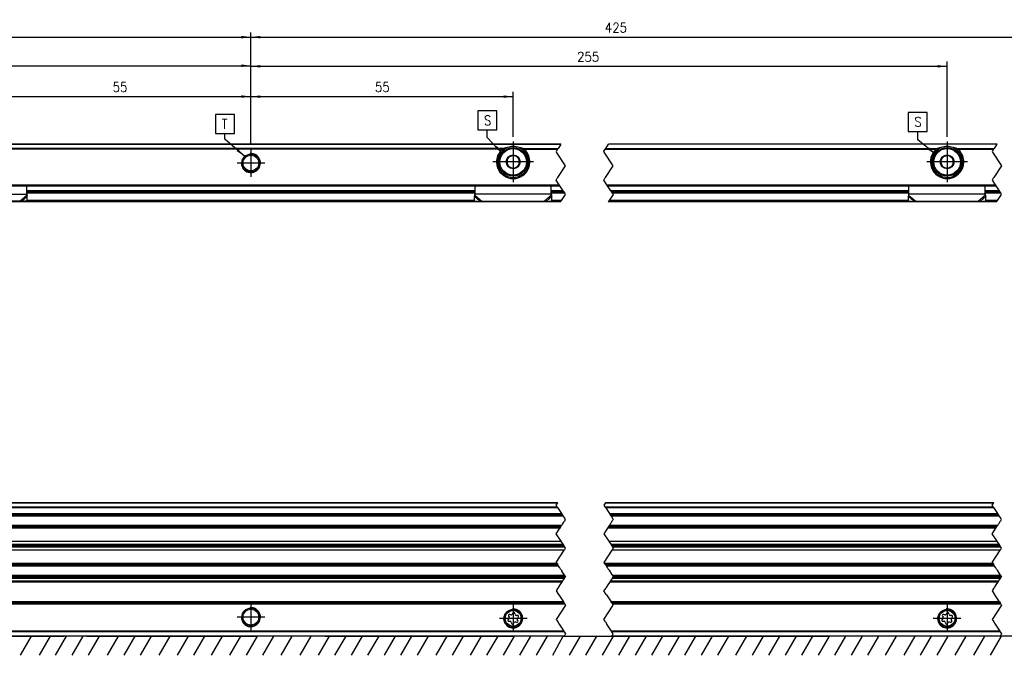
# Model space of a CAD drawing. Header units: millimetres. Extents: x -418 to 1575, y -634 to 914.
# Tile 12 of 49: x -32 to 175, y 151 to 284. Entities that reach past the tile are written whole.
import ezdxf

# ---------------------------------------------------------------- set-up
doc = ezdxf.new("R2010")
doc.units = ezdxf.units.MM
doc.linetypes.add('DOT_CENTER', pattern=[14, 12, -1, 0, -1])
doc.layers.add('1', color=7, linetype='Continuous')
doc.styles.add('CONVERTER_12', font='txt.shx', dxfattribs={"width": 0.9})
doc.dimstyles.new('ME10_DIM_40', dxfattribs={"dimtxt": 2, "dimasz": 2, "dimexe": 1, "dimexo": 1, "dimgap": 1, "dimtad": 1, "dimdsep": 46, "dimtxsty": 'CONVERTER_12', "dimsah": 1, "dimcen": 0.09, "dimclrd": 2, "dimclre": 2, "dimclrt": 2, "dimadec": 0, "dimazin": 0, "dimtfac": 1, "dimtdec": 4, "dimtix": 1, "dimtmove": 0, "dimatfit": 3, "dimfxl": 1, "dimtolj": 1, "dimtzin": 0, "dimarcsym": 0})
doc.dimstyles.new('ME10_DIM_43', dxfattribs={"dimtxt": 2, "dimasz": 2, "dimexe": 1, "dimexo": 1, "dimgap": 1, "dimtad": 1, "dimdsep": 46, "dimtxsty": 'CONVERTER_12', "dimsah": 1, "dimcen": 0.09, "dimclrd": 2, "dimclre": 2, "dimclrt": 2, "dimadec": 0, "dimazin": 0, "dimtfac": 1, "dimtdec": 4, "dimtix": 1, "dimtmove": 0, "dimatfit": 3, "dimfxl": 1, "dimtolj": 1, "dimtzin": 0, "dimarcsym": 0})
doc.dimstyles.new('ME10_DIM_44', dxfattribs={"dimtxt": 2, "dimasz": 2, "dimexe": 1, "dimexo": 1, "dimgap": 1, "dimtad": 1, "dimdsep": 46, "dimtxsty": 'CONVERTER_12', "dimsah": 1, "dimcen": 0.09, "dimclrd": 2, "dimclre": 2, "dimclrt": 2, "dimadec": 0, "dimazin": 0, "dimtfac": 1, "dimtdec": 4, "dimtix": 1, "dimtmove": 0, "dimatfit": 3, "dimfxl": 1, "dimtolj": 1, "dimtzin": 0, "dimarcsym": 0})
doc.dimstyles.new('ME10_DIM_45', dxfattribs={"dimtxt": 2, "dimasz": 2, "dimexe": 1, "dimexo": 1, "dimgap": 1, "dimtad": 1, "dimdsep": 46, "dimtxsty": 'CONVERTER_12', "dimsah": 1, "dimcen": 0.09, "dimclrd": 2, "dimclre": 2, "dimclrt": 2, "dimadec": 0, "dimazin": 0, "dimtfac": 1, "dimtdec": 4, "dimtix": 1, "dimtmove": 0, "dimatfit": 3, "dimfxl": 1, "dimtolj": 1, "dimtzin": 0, "dimarcsym": 0})
doc.dimstyles.new('ME10_DIM_47', dxfattribs={"dimtxt": 2, "dimasz": 2, "dimexe": 1, "dimexo": 1, "dimgap": 1, "dimtad": 1, "dimdsep": 46, "dimtxsty": 'CONVERTER_12', "dimsah": 1, "dimcen": 0.09, "dimclrd": 2, "dimclre": 2, "dimclrt": 2, "dimadec": 0, "dimazin": 0, "dimtfac": 1, "dimtdec": 4, "dimtix": 1, "dimtmove": 0, "dimatfit": 3, "dimfxl": 1, "dimtolj": 1, "dimtzin": 0, "dimarcsym": 0})
doc.dimstyles.new('ME10_DIM_48', dxfattribs={"dimtxt": 2, "dimasz": 2, "dimexe": 1, "dimexo": 1, "dimgap": 1, "dimtad": 1, "dimdsep": 46, "dimtxsty": 'CONVERTER_12', "dimsah": 1, "dimcen": 0.09, "dimclrd": 2, "dimclre": 2, "dimclrt": 2, "dimadec": 0, "dimazin": 0, "dimtfac": 1, "dimtdec": 4, "dimtix": 1, "dimtmove": 0, "dimatfit": 3, "dimfxl": 1, "dimtolj": 1, "dimtzin": 0, "dimarcsym": 0})
doc.dimstyles.get("Standard").update_dxf_attribs({"dimtxt": 0.18, "dimasz": 0.18, "dimexe": 0.18, "dimexo": 0.0625, "dimgap": 0.09, "dimtad": 0, "dimtih": 1, "dimtoh": 1, "dimdec": 4, "dimzin": 0, "dimdsep": 46, "dimtxsty": 'Standard', "dimcen": 0.09, "dimadec": 0, "dimazin": 0, "dimtfac": 1, "dimtdec": 4, "dimtofl": 0, "dimtmove": 0, "dimatfit": 3, "dimfxl": 1, "dimtolj": 1, "dimtzin": 0, "dimarcsym": 0})

# ---------------------------------------------------------------- blocks, each defined once
blk = doc.blocks.new('REGLA_SV2-870__7', base_point=(-239.89, 164.79))
at = {"color": 3, "linetype": 'Continuous'}
for p, q in [((-48.39, 181.97), (80.82, 181.97)), ((80.88, 182.69), (-48.34, 182.69)), ((-48.27, 181.78), (80.95, 181.78)), ((90.82, 181.97), (172.26, 181.97)), ((172.32, 182.69), (90.88, 182.69)), ((90.95, 181.78), (172.39, 181.78)), ((-47.44, 180.53), (81.78, 180.53)), ((-47.11, 180.04), (82.1, 180.04)), ((91.78, 180.53), (173.22, 180.53)), ((92.1, 180.04), (173.54, 180.04)), ((-47.68, 177.67), (81.53, 177.67)), ((81.77, 178.02), (-47.45, 178.02)), ((91.53, 177.67), (172.97, 177.67)), ((173.2, 178.02), (91.77, 178.02)), ((81.4, 177.48), (-47.81, 177.48)), ((172.84, 177.48), (91.4, 177.48)), ((-48.48, 170.1), (80.74, 170.1)), ((80.87, 169.9), (-48.35, 169.9)), ((-48.12, 169.55), (81.1, 169.55)), ((90.74, 170.1), (172.18, 170.1)), ((172.31, 169.9), (90.87, 169.9)), ((91.1, 169.55), (172.54, 169.55)), ((82.45, 167.53), (-46.77, 167.53)), ((173.89, 167.53), (92.45, 167.53)), ((82.45, 167.04), (-46.77, 167.04)), ((173.89, 167.04), (92.45, 167.04))]:
    blk.add_line(p, q, dxfattribs=at)
at = {"color": 7, "linetype": 'Continuous'}
for p, q in [((80.94, 182.79), (-48.27, 182.79)), ((172.38, 182.79), (90.94, 182.79)), ((-47.25, 180.24), (81.97, 180.24)), ((91.97, 180.24), (173.41, 180.24)), ((81.63, 177.82), (-47.59, 177.82)), ((173.07, 177.82), (91.63, 177.82)), ((-47.57, 174.74), (81.64, 174.74)), ((-47.13, 174.08), (82.08, 174.08)), ((82.28, 173.79), (-46.94, 173.79)), ((82.47, 173.5), (-46.75, 173.5)), ((91.64, 174.74), (173.08, 174.74)), ((92.08, 174.08), (173.52, 174.08)), ((173.72, 173.79), (92.28, 173.79)), ((173.91, 173.5), (92.47, 173.5)), ((82.31, 172.84), (-46.91, 172.84)), ((173.75, 172.84), (92.31, 172.84)), ((-48.25, 169.75), (80.97, 169.75)), ((90.97, 169.75), (172.4, 169.75)), ((82.58, 167.33), (-46.64, 167.33)), ((174.02, 167.33), (92.58, 167.33))]:
    blk.add_line(p, q, dxfattribs=at)
at = {"color": 2, "linetype": 'DOT_CENTER'}
for p, q in [((80.61, 182.29), (80.88, 182.69)), ((80.82, 181.97), (80.61, 182.29)), ((80.95, 181.78), (80.82, 181.97)), ((80.88, 182.69), (80.94, 182.79)), ((81.78, 180.53), (80.95, 181.78)), ((90.88, 182.69), (90.61, 182.29)), ((90.61, 182.29), (90.82, 181.97)), ((90.82, 181.97), (90.95, 181.78)), ((90.94, 182.79), (90.88, 182.69)), ((90.95, 181.78), (91.78, 180.53)), ((172.05, 182.29), (172.32, 182.69)), ((172.26, 181.97), (172.05, 182.29)), ((172.39, 181.78), (172.26, 181.97)), ((172.32, 182.69), (172.38, 182.79)), ((173.22, 180.53), (172.39, 181.78)), ((81.78, 180.53), (81.97, 180.24)), ((82.1, 180.04), (81.97, 180.24)), ((82.31, 179.74), (82.1, 180.04)), ((82.61, 179.29), (82.31, 179.74)), ((91.97, 180.24), (91.78, 180.53)), ((91.97, 180.24), (92.1, 180.04)), ((92.1, 180.04), (92.31, 179.74)), ((92.31, 179.74), (92.61, 179.29)), ((173.22, 180.53), (173.41, 180.24)), ((173.54, 180.04), (173.41, 180.24)), ((173.75, 179.74), (173.54, 180.04)), ((174.05, 179.29), (173.75, 179.74)), ((81.53, 177.67), (81.4, 177.48)), ((81.53, 177.67), (81.63, 177.82)), ((81.63, 177.82), (81.68, 177.89)), ((81.68, 177.89), (81.77, 178.02)), ((81.77, 178.02), (81.87, 178.18)), ((81.87, 178.18), (81.97, 178.33)), ((81.97, 178.33), (82.21, 178.69)), ((82.21, 178.69), (82.26, 178.76)), ((82.39, 178.95), (82.26, 178.76)), ((82.44, 179.04), (82.39, 178.95)), ((82.47, 179.07), (82.44, 179.04)), ((82.47, 179.07), (82.61, 179.29)), ((91.53, 177.67), (91.4, 177.48)), ((91.63, 177.82), (91.53, 177.67)), ((91.68, 177.89), (91.63, 177.82)), ((91.77, 178.02), (91.68, 177.89)), ((91.87, 178.18), (91.77, 178.02)), ((91.97, 178.33), (91.87, 178.18)), ((92.05, 178.45), (91.97, 178.33)), ((92.14, 178.59), (92.05, 178.45)), ((92.21, 178.69), (92.14, 178.59)), ((92.26, 178.76), (92.21, 178.69)), ((92.26, 178.76), (92.39, 178.95)), ((92.39, 178.95), (92.44, 179.04)), ((92.44, 179.04), (92.47, 179.07)), ((92.49, 179.11), (92.47, 179.07)), ((92.61, 179.29), (92.49, 179.11)), ((172.84, 177.48), (172.97, 177.67)), ((172.97, 177.67), (173.07, 177.82)), ((173.07, 177.82), (173.12, 177.89)), ((173.12, 177.89), (173.2, 178.02)), ((173.2, 178.02), (173.31, 178.18)), ((173.31, 178.18), (173.41, 178.33)), ((173.41, 178.33), (173.49, 178.45)), ((173.49, 178.45), (173.58, 178.59)), ((173.58, 178.59), (173.65, 178.69)), ((173.65, 178.69), (173.7, 178.76)), ((173.83, 178.95), (173.7, 178.76)), ((173.88, 179.04), (173.83, 178.95)), ((173.91, 179.07), (173.88, 179.04)), ((173.91, 179.07), (173.93, 179.11)), ((173.93, 179.11), (174.05, 179.29)), ((80.61, 176.29), (81.4, 177.48)), ((81.64, 174.74), (80.61, 176.29)), ((91.4, 177.48), (90.61, 176.29)), ((90.61, 176.29), (91.64, 174.74)), ((172.05, 176.29), (172.84, 177.48)), ((173.08, 174.74), (172.05, 176.29)), ((81.74, 174.59), (81.64, 174.74)), ((82.08, 174.08), (81.74, 174.59)), ((82.28, 173.79), (82.08, 174.08)), ((82.47, 173.5), (82.28, 173.79)), ((82.61, 173.29), (82.47, 173.5)), ((91.64, 174.74), (91.74, 174.59)), ((91.74, 174.59), (92.08, 174.08)), ((92.08, 174.08), (92.28, 173.79)), ((92.28, 173.79), (92.47, 173.5)), ((92.47, 173.5), (92.61, 173.29)), ((173.18, 174.59), (173.08, 174.74)), ((173.52, 174.08), (173.18, 174.59)), ((173.72, 173.79), (173.52, 174.08)), ((173.91, 173.5), (173.72, 173.79)), ((174.05, 173.29), (173.91, 173.5)), ((80.61, 170.29), (82.31, 172.84)), ((82.31, 172.84), (82.41, 172.99)), ((82.41, 172.99), (82.61, 173.29)), ((92.31, 172.84), (90.61, 170.29)), ((92.41, 172.99), (92.31, 172.84)), ((92.61, 173.29), (92.41, 172.99)), ((172.05, 170.29), (173.75, 172.84)), ((173.75, 172.84), (173.85, 172.99)), ((173.85, 172.99), (174.05, 173.29)), ((80.74, 170.1), (80.61, 170.29)), ((80.74, 170.1), (80.87, 169.9)), ((80.97, 169.75), (80.87, 169.9)), ((81.01, 169.68), (80.97, 169.75)), ((81.1, 169.55), (81.01, 169.68)), ((81.21, 169.39), (81.1, 169.55)), ((81.3, 169.24), (81.21, 169.39)), ((90.61, 170.29), (90.74, 170.1)), ((90.87, 169.9), (90.74, 170.1)), ((90.87, 169.9), (90.97, 169.75)), ((90.97, 169.75), (91.01, 169.68)), ((91.01, 169.68), (91.1, 169.55)), ((91.1, 169.55), (91.21, 169.39)), ((91.21, 169.39), (91.3, 169.24)), ((172.18, 170.1), (172.05, 170.29)), ((172.18, 170.1), (172.31, 169.9)), ((172.4, 169.75), (172.31, 169.9)), ((172.45, 169.68), (172.4, 169.75)), ((172.54, 169.55), (172.45, 169.68)), ((172.65, 169.39), (172.54, 169.55)), ((172.74, 169.24), (172.65, 169.39)), ((81.38, 169.12), (81.3, 169.24)), ((81.55, 168.88), (81.38, 169.12)), ((81.6, 168.81), (81.55, 168.88)), ((81.6, 168.81), (81.72, 168.62)), ((81.72, 168.62), (81.8, 168.5)), ((81.82, 168.47), (81.8, 168.5)), ((82.24, 167.84), (81.82, 168.47)), ((82.45, 167.53), (82.24, 167.84)), ((82.58, 167.33), (82.45, 167.53)), ((82.61, 167.29), (82.45, 167.04)), ((82.58, 167.33), (82.61, 167.29)), ((91.3, 169.24), (91.38, 169.12)), ((91.38, 169.12), (91.48, 168.98)), ((91.48, 168.98), (91.55, 168.88)), ((91.55, 168.88), (91.72, 168.62)), ((91.72, 168.62), (92.24, 167.84)), ((92.24, 167.84), (92.45, 167.53)), ((92.45, 167.53), (92.58, 167.33)), ((92.45, 167.04), (92.61, 167.29)), ((92.61, 167.29), (92.58, 167.33)), ((172.82, 169.12), (172.74, 169.24)), ((172.92, 168.98), (172.82, 169.12)), ((172.99, 168.88), (172.92, 168.98)), ((173.16, 168.62), (172.99, 168.88)), ((173.68, 167.84), (173.16, 168.62)), ((173.89, 167.53), (173.68, 167.84)), ((174.02, 167.33), (173.89, 167.53)), ((174.05, 167.29), (173.89, 167.04)), ((174.02, 167.33), (174.05, 167.29)), ((81.01, 164.89), (81.49, 165.61)), ((81.61, 165.79), (81.85, 166.14)), ((81.85, 166.14), (81.97, 166.32)), ((81.97, 166.32), (82.36, 166.91)), ((82.36, 166.91), (82.37, 166.93)), ((82.37, 166.93), (82.45, 167.04)), ((91.49, 165.61), (91.08, 164.99)), ((91.61, 165.79), (91.49, 165.61)), ((91.85, 166.14), (91.61, 165.79)), ((91.97, 166.32), (91.85, 166.14)), ((92.36, 166.91), (91.97, 166.32)), ((92.37, 166.93), (92.36, 166.91)), ((92.45, 167.04), (92.37, 166.93)), ((172.52, 164.99), (172.93, 165.61)), ((172.93, 165.61), (173.05, 165.79)), ((173.05, 165.79), (173.29, 166.14)), ((173.29, 166.14), (173.41, 166.32)), ((173.41, 166.32), (173.8, 166.91)), ((173.8, 166.91), (173.81, 166.93)), ((173.81, 166.93), (173.89, 167.04)), ((91.01, 164.89), (90.94, 164.79)), ((91.08, 164.99), (91.01, 164.89)), ((172.38, 164.79), (172.45, 164.89)), ((172.45, 164.89), (172.52, 164.99))]:
    blk.add_line(p, q, dxfattribs=at)
blk = doc.blocks.new('SOPORTE_SV2__8', base_point=(-242.89, 154.79))
at = {"color": 3, "linetype": 'Continuous'}
for p, q in [((81.85, 166.14), (-47.37, 166.14)), ((81.97, 166.32), (-47.25, 166.32)), ((82.36, 166.91), (-46.86, 166.91)), ((173.29, 166.14), (91.85, 166.14)), ((173.41, 166.32), (91.97, 166.32)), ((173.8, 166.91), (92.36, 166.91)), ((82.14, 161.99), (-47.07, 161.99)), ((-46.81, 161.59), (82.41, 161.59)), ((173.58, 161.99), (92.14, 161.99)), ((92.41, 161.59), (173.85, 161.59)), ((82.22, 155.87), (-47, 155.87)), ((82.32, 155.73), (-46.9, 155.73)), ((173.66, 155.87), (92.22, 155.87)), ((173.75, 155.73), (92.32, 155.73)), ((-46.9, 154.85), (82.32, 154.85)), ((92.32, 154.85), (173.75, 154.85))]:
    blk.add_line(p, q, dxfattribs=at)
at = {"color": 7, "linetype": 'Continuous'}
for p, q in [((82.37, 166.93), (-46.85, 166.93)), ((173.81, 166.93), (92.37, 166.93)), ((82.28, 161.79), (-46.94, 161.79)), ((173.72, 161.79), (92.28, 161.79)), ((70.63, 159.01), (70.76, 158.78)), ((71.15, 159.29), (70.89, 159.35)), ((71.53, 159.62), (71.41, 159.4)), ((72.03, 159.32), (71.96, 159.57)), ((72.52, 159.15), (72.25, 159.15)), ((161.63, 159.01), (161.76, 158.78)), ((162.15, 159.29), (161.89, 159.35)), ((162.53, 159.62), (162.41, 159.4)), ((163.03, 159.32), (162.96, 159.57)), ((163.52, 159.15), (163.25, 159.15)), ((70.73, 158.51), (70.54, 158.32)), ((70.71, 157.93), (70.97, 157.92)), ((71.19, 157.76), (71.27, 157.5)), ((71.69, 157.45), (71.82, 157.68)), ((72.08, 157.78), (72.34, 157.72)), ((72.59, 158.06), (72.46, 158.29)), ((72.5, 158.56), (72.68, 158.75)), ((161.73, 158.51), (161.54, 158.32)), ((161.71, 157.93), (161.97, 157.92)), ((162.19, 157.76), (162.27, 157.5)), ((162.69, 157.45), (162.82, 157.68)), ((163.08, 157.78), (163.34, 157.72)), ((163.59, 158.06), (163.46, 158.29)), ((163.5, 158.56), (163.68, 158.75)), ((82.28, 154.79), (-46.94, 154.79)), ((109.11, 154.79), (92.28, 154.79)), ((109.11, 154.79), (114.55, 154.79)), ((173.72, 154.79), (114.55, 154.79))]:
    blk.add_line(p, q, dxfattribs=at)
at = {"color": 2, "linetype": 'DOT_CENTER'}
for p, q in [((81.01, 164.89), (81.49, 165.61)), ((81.49, 165.61), (81.61, 165.79)), ((81.61, 165.79), (81.85, 166.14)), ((81.85, 166.14), (81.97, 166.32)), ((81.97, 166.32), (82.36, 166.91)), ((82.36, 166.91), (82.37, 166.93)), ((91.49, 165.61), (91.08, 164.99)), ((91.61, 165.79), (91.49, 165.61)), ((91.85, 166.14), (91.61, 165.79)), ((91.97, 166.32), (91.85, 166.14)), ((92.36, 166.91), (91.97, 166.32)), ((92.37, 166.93), (92.36, 166.91)), ((172.52, 164.99), (172.93, 165.61)), ((172.93, 165.61), (173.05, 165.79)), ((173.05, 165.79), (173.29, 166.14)), ((173.29, 166.14), (173.41, 166.32)), ((173.41, 166.32), (173.8, 166.91)), ((173.8, 166.91), (173.81, 166.93)), ((80.81, 164.59), (80.61, 164.29)), ((80.61, 164.29), (81.11, 163.54)), ((80.81, 164.59), (80.94, 164.79)), ((80.94, 164.79), (81.01, 164.89)), ((81.11, 163.54), (81.16, 163.46)), ((81.16, 163.46), (82.14, 161.99)), ((90.61, 164.29), (90.81, 164.59)), ((91.11, 163.54), (90.61, 164.29)), ((90.94, 164.79), (90.81, 164.59)), ((91.01, 164.89), (90.94, 164.79)), ((91.08, 164.99), (91.01, 164.89)), ((91.16, 163.46), (91.11, 163.54)), ((91.16, 163.46), (92.14, 161.99)), ((172.25, 164.59), (172.05, 164.29)), ((172.05, 164.29), (172.55, 163.54)), ((172.25, 164.59), (172.38, 164.79)), ((172.38, 164.79), (172.45, 164.89)), ((172.45, 164.89), (172.52, 164.99)), ((172.55, 163.54), (172.6, 163.46)), ((173.58, 161.99), (172.6, 163.46)), ((82.61, 161.29), (80.61, 158.29)), ((82.28, 161.79), (82.14, 161.99)), ((82.41, 161.59), (82.28, 161.79)), ((82.41, 161.59), (82.51, 161.44)), ((82.51, 161.44), (82.59, 161.31)), ((82.59, 161.31), (82.61, 161.29)), ((90.61, 158.29), (92.61, 161.29)), ((92.28, 161.79), (92.14, 161.99)), ((92.28, 161.79), (92.41, 161.59)), ((92.41, 161.59), (92.51, 161.44)), ((92.59, 161.31), (92.51, 161.44)), ((92.61, 161.29), (92.59, 161.31)), ((174.05, 161.29), (172.05, 158.29)), ((173.58, 161.99), (173.72, 161.79)), ((173.85, 161.59), (173.72, 161.79)), ((173.95, 161.44), (173.85, 161.59)), ((173.95, 161.44), (174.03, 161.31)), ((174.03, 161.31), (174.05, 161.29)), ((80.61, 158.29), (80.81, 157.99)), ((80.81, 157.99), (80.94, 157.79)), ((80.94, 157.79), (81.28, 157.29)), ((81.28, 157.29), (81.81, 156.49)), ((90.81, 157.99), (90.61, 158.29)), ((90.94, 157.79), (90.81, 157.99)), ((90.94, 157.79), (91.28, 157.29)), ((91.81, 156.49), (91.28, 157.29)), ((172.05, 158.29), (172.25, 157.99)), ((172.25, 157.99), (172.38, 157.79)), ((172.38, 157.79), (172.72, 157.29)), ((172.72, 157.29), (173.25, 156.49)), ((81.81, 156.49), (82.22, 155.87)), ((82.32, 155.73), (82.22, 155.87)), ((82.32, 155.73), (82.61, 155.29)), ((82.32, 154.85), (82.41, 154.99)), ((82.61, 155.29), (82.41, 154.99)), ((92.22, 155.87), (91.81, 156.49)), ((92.22, 155.87), (92.32, 155.73)), ((92.61, 155.29), (92.32, 155.73)), ((92.41, 154.99), (92.32, 154.85)), ((92.41, 154.99), (92.61, 155.29)), ((173.25, 156.49), (173.66, 155.87)), ((173.75, 155.73), (173.66, 155.87)), ((173.75, 155.73), (174.05, 155.29)), ((173.75, 154.85), (173.85, 154.99)), ((174.05, 155.29), (173.85, 154.99)), ((82.28, 154.79), (82.32, 154.85)), ((92.32, 154.85), (92.28, 154.79)), ((173.72, 154.79), (173.75, 154.85))]:
    blk.add_line(p, q, dxfattribs=at)
at = {"color": 7, "linetype": 'Continuous'}
for centre, radius in [((16.61, 158.79), 1.9), ((16.61, 158.79), 1.65), ((71.61, 158.54), 1.9), ((71.61, 158.54), 1.65), ((162.61, 158.54), 1.9), ((162.61, 158.54), 1.65)]:
    blk.add_circle(centre, radius, dxfattribs=at)
for centre, start, end in [((70.83, 159.13), 76.5421, 209.4344), ((71.2, 159.52), 256.5421, 329.8481), ((71.74, 159.51), 16.1284, 149.8481), ((72.26, 159.38), 196.1284, 269.4344), ((72.51, 158.92), 316.1284, 89.4344), ((161.83, 159.13), 76.5421, 209.4344), ((162.2, 159.52), 256.5421, 329.8481), ((162.74, 159.51), 16.1284, 149.8481), ((163.26, 159.38), 196.1284, 269.4344), ((163.51, 158.92), 316.1284, 89.4344), ((70.71, 158.16), 136.1284, 269.4344), ((70.56, 158.67), 316.1284, 29.4344), ((70.97, 157.69), 16.1294, 89.4344), ((71.49, 157.57), 196.1294, 329.4344), ((72.02, 157.56), 76.1284, 149.4344), ((72.39, 157.95), 256.1284, 29.4344), ((72.67, 158.4), 136.1284, 209.4344), ((161.71, 158.16), 136.1284, 269.4344), ((161.56, 158.67), 316.1284, 29.4344), ((161.97, 157.69), 16.1294, 89.4344), ((162.49, 157.57), 196.1294, 329.4344), ((163.02, 157.56), 76.1284, 149.4344), ((163.39, 157.95), 256.1284, 29.4344), ((163.67, 158.4), 136.1284, 209.4344)]:
    blk.add_arc(centre, 0.233, start, end, dxfattribs=at)
at = {"layer": '1', "color": 2, "linetype": 'DOT_CENTER'}
for p, q in [((16.61, 161.69), (16.61, 155.89)), ((71.61, 161.44), (71.61, 155.64)), ((162.61, 161.44), (162.61, 155.64)), ((19.51, 158.79), (13.71, 158.79)), ((74.51, 158.54), (68.71, 158.54)), ((165.51, 158.54), (159.71, 158.54))]:
    blk.add_line(p, q, dxfattribs=at)
at = {"layer": '1', "color": 30, "linetype": 'Continuous'}
for centre in [(16.61, 158.79), (71.61, 158.54), (162.61, 158.54)]:
    blk.add_arc(centre, 2, 175, 95, dxfattribs=at)
blk = doc.blocks.new('REGLA_SV2-870mm__10', base_point=(-242.89, 154.79))
for name, p in [('REGLA_SV2-870__7', (-239.89, 164.79)), ('SOPORTE_SV2__8', (-242.89, 154.79))]:
    blk.add_blockref(name, p)
blk = doc.blocks.new('Bottom1', base_point=(-155.388, 168.787))
at = {"layer": '1', "color": 2, "linetype": 'Continuous'}
for p, q in [((-285.493, 154.787), (-22.543, 154.787)), ((-29.493, 154.787), (-31.803, 150.787)), ((-25.493, 154.787), (-27.803, 150.787)), ((-24.343, 150.787), (-22.033, 154.787)), ((-20.883, 150.787), (-18.573, 154.787)), ((-17.888, 154.787), (17.963, 154.787)), ((-17.423, 150.787), (-15.113, 154.787)), ((-13.434, 150.787), (-11.125, 154.787)), ((-9.974, 150.787), (-7.665, 154.787)), ((-6.514, 150.787), (-4.205, 154.787)), ((-2.6, 150.787), (-0.291, 154.787)), ((1.184, 150.787), (3.494, 154.787)), ((4.644, 150.787), (6.954, 154.787)), ((8.352, 150.787), (10.661, 154.787)), ((12.193, 150.787), (14.503, 154.787)), ((15.653, 150.787), (17.963, 154.787)), ((19.113, 150.787), (21.423, 154.787)), ((22.954, 150.787), (25.264, 154.787)), ((26.942, 150.787), (29.252, 154.787)), ((30.784, 150.787), (33.093, 154.787)), ((32.112, 154.787), (71.889, 154.787)), ((34.244, 150.787), (36.553, 154.787)), ((37.704, 150.787), (40.013, 154.787)), ((41.164, 150.787), (43.473, 154.787)), ((44.624, 150.787), (46.933, 154.787)), ((48.084, 150.787), (50.393, 154.787)), ((51.544, 150.787), (53.853, 154.787)), ((55.458, 150.787), (57.767, 154.787)), ((58.918, 150.787), (61.227, 154.787)), ((62.659, 150.787), (64.969, 154.787)), ((66.119, 150.787), (68.429, 154.787)), ((69.579, 150.787), (71.889, 154.787)), ((73.039, 150.787), (75.349, 154.787)), ((76.499, 150.787), (78.809, 154.787)), ((79.959, 150.787), (82.112, 154.787)), ((82.112, 154.787), (137.939, 154.787)), ((83.419, 150.787), (85.729, 154.787)), ((86.879, 150.787), (89.189, 154.787)), ((90.339, 150.787), (92.649, 154.787)), ((93.799, 150.787), (96.109, 154.787)), ((97.259, 150.787), (99.569, 154.787)), ((100.719, 150.787), (103.029, 154.787)), ((104.179, 150.787), (106.489, 154.787)), ((107.639, 150.787), (109.949, 154.787)), ((111.099, 150.787), (113.409, 154.787)), ((114.559, 150.787), (116.869, 154.787)), ((118.33, 150.787), (120.639, 154.787)), ((121.79, 150.787), (124.099, 154.787)), ((125.25, 150.787), (127.559, 154.787)), ((128.71, 150.787), (131.019, 154.787)), ((132.17, 150.787), (134.479, 154.787)), ((135.63, 150.787), (137.939, 154.787)), ((139.09, 150.787), (141.399, 154.787)), ((142.55, 150.787), (144.859, 154.787)), ((146.01, 150.787), (148.319, 154.787)), ((149.673, 150.787), (151.983, 154.787)), ((153.588, 150.787), (155.897, 154.787)), ((157.048, 150.787), (159.357, 154.787)), ((198.561, 154.787), (160.112, 154.787)), ((160.508, 150.787), (162.817, 154.787)), ((164.292, 150.787), (166.602, 154.787)), ((168.247, 150.787), (170.556, 154.787)), ((171.707, 150.787), (174.016, 154.787))]:
    blk.add_line(p, q, dxfattribs=at)
blk.add_blockref('REGLA_SV2-870mm__10', (-242.888, 154.787))
blk = doc.blocks.new('SOPORTE_SV2__56', base_point=(-242.89, 245.93))
at = {"color": 3, "linetype": 'Continuous'}
for p, q in [((81.62, 258.01), (-47.6, 258.01)), ((69.62, 257.13), (-36.4, 257.13)), ((69.34, 256.99), (-36.12, 256.99)), ((73.6, 257.13), (81.03, 257.13)), ((73.88, 256.99), (80.93, 256.99)), ((90.93, 256.99), (160.34, 256.99)), ((91.03, 257.13), (160.62, 257.13)), ((173.05, 258.01), (91.62, 258.01)), ((164.6, 257.13), (172.47, 257.13)), ((164.88, 256.99), (172.37, 256.99)), ((-47.96, 249.52), (81.26, 249.52)), ((63.61, 248.27), (-30.39, 248.27)), ((82.09, 248.27), (79.61, 248.27)), ((91.26, 249.52), (172.7, 249.52)), ((154.61, 248.27), (92.09, 248.27)), ((173.53, 248.27), (170.61, 248.27)), ((-46.39, 247.58), (-30.39, 247.58)), ((-30.39, 247.29), (-31.8, 246.08)), ((-30.28, 247.03), (-31.47, 246.01)), ((63.61, 247.78), (-30.39, 247.78)), ((63.52, 246.22), (-30.3, 246.22)), ((63.5, 247.03), (64.69, 246.01)), ((79.61, 247.58), (63.61, 247.58)), ((63.61, 247.29), (65.02, 246.08)), ((79.61, 247.29), (78.2, 246.08)), ((79.72, 247.03), (78.53, 246.01)), ((82.42, 247.78), (79.61, 247.78)), ((81.75, 246.22), (79.7, 246.22)), ((154.52, 246.22), (91.75, 246.22)), ((154.61, 247.78), (92.42, 247.78)), ((154.5, 247.03), (155.69, 246.01)), ((170.61, 247.58), (154.61, 247.58)), ((154.61, 247.29), (156.02, 246.08)), ((170.61, 247.29), (169.2, 246.08)), ((170.72, 247.03), (169.53, 246.01)), ((173.86, 247.78), (170.61, 247.78)), ((173.19, 246.22), (170.7, 246.22))]:
    blk.add_line(p, q, dxfattribs=at)
at = {"color": 7, "linetype": 'Continuous'}
for p, q in [((-47.56, 258.07), (81.65, 258.07)), ((69.62, 256.57), (69.26, 256.57)), ((73.96, 256.57), (73.6, 256.57)), ((173.09, 258.07), (91.65, 258.07)), ((160.62, 256.57), (160.26, 256.57)), ((164.96, 256.57), (164.6, 256.57)), ((70.28, 254.88), (70.57, 255.1)), ((70.33, 254.52), (70.28, 254.88)), ((71.14, 255.53), (71.43, 255.75)), ((71.43, 255.75), (71.76, 255.61)), ((72.42, 255.33), (72.76, 255.19)), ((72.76, 255.19), (72.81, 254.83)), ((72.89, 254.12), (72.94, 253.76)), ((161.28, 254.88), (161.57, 255.1)), ((161.33, 254.52), (161.28, 254.88)), ((162.14, 255.53), (162.43, 255.75)), ((162.43, 255.75), (162.76, 255.61)), ((163.42, 255.33), (163.76, 255.19)), ((163.76, 255.19), (163.81, 254.83)), ((163.89, 254.12), (163.94, 253.76)), ((70.46, 253.45), (70.41, 253.81)), ((70.8, 253.31), (70.46, 253.45)), ((71.79, 252.89), (71.46, 253.03)), ((72.08, 253.11), (71.79, 252.89)), ((72.94, 253.76), (72.65, 253.54)), ((161.46, 253.45), (161.41, 253.81)), ((161.8, 253.31), (161.46, 253.45)), ((162.79, 252.89), (162.46, 253.03)), ((163.08, 253.11), (162.79, 252.89)), ((163.94, 253.76), (163.65, 253.54)), ((-47.82, 249.32), (81.39, 249.32)), ((-30.39, 247.6), (-30.39, 249.32)), ((63.61, 248.07), (-30.39, 248.07)), ((63.61, 247.6), (63.61, 249.32)), ((79.61, 247.6), (79.61, 249.32)), ((82.23, 248.07), (79.61, 248.07)), ((91.39, 249.32), (172.83, 249.32)), ((92.23, 248.07), (154.61, 248.07)), ((154.61, 247.6), (154.61, 249.32)), ((170.61, 247.6), (170.61, 249.32)), ((170.61, 248.07), (173.67, 248.07)), ((81.56, 245.93), (-47.66, 245.93)), ((-31.8, 246.08), (-44.98, 246.08)), ((-30.3, 246.14), (-31.47, 246.01)), ((-30.39, 247.58), (-30.39, 247.6)), ((-30.39, 247.29), (-30.39, 247.58)), ((-30.28, 247.03), (-30.33, 247.2)), ((-30.3, 246.14), (-30.28, 247.03)), ((63.5, 247.03), (63.55, 247.2)), ((63.52, 246.14), (63.5, 247.03)), ((63.52, 246.14), (64.69, 246.01)), ((63.61, 247.58), (63.61, 247.6)), ((63.61, 247.29), (63.61, 247.58)), ((65.02, 246.08), (78.2, 246.08)), ((78.53, 246.01), (79.7, 246.14)), ((79.61, 247.58), (79.61, 247.6)), ((79.61, 247.29), (79.61, 247.58)), ((79.67, 247.2), (79.72, 247.03)), ((79.7, 246.14), (79.72, 247.03)), ((173, 245.93), (91.56, 245.93)), ((154.5, 247.03), (154.55, 247.2)), ((154.52, 246.14), (154.5, 247.03)), ((154.52, 246.14), (155.69, 246.01)), ((154.61, 247.58), (154.61, 247.6)), ((154.61, 247.29), (154.61, 247.58)), ((156.02, 246.08), (169.2, 246.08)), ((169.53, 246.01), (170.7, 246.14)), ((170.61, 247.58), (170.61, 247.6)), ((170.61, 247.29), (170.61, 247.58)), ((170.67, 247.2), (170.72, 247.03)), ((170.7, 246.14), (170.72, 247.03))]:
    blk.add_line(p, q, dxfattribs=at)
at = {"color": 2, "linetype": 'DOT_CENTER'}
for p, q in [((80.93, 256.99), (80.61, 256.5)), ((80.61, 256.5), (80.69, 256.37)), ((82.61, 253.5), (80.69, 256.37)), ((80.93, 256.99), (81.03, 257.13)), ((81.52, 257.87), (81.03, 257.13)), ((81.52, 257.87), (81.62, 258.01)), ((81.62, 258.01), (81.65, 258.07)), ((90.61, 256.5), (90.65, 256.57)), ((90.69, 256.37), (90.61, 256.5)), ((90.65, 256.57), (90.93, 256.99)), ((92.61, 253.5), (90.69, 256.37)), ((91.03, 257.13), (90.93, 256.99)), ((91.03, 257.13), (91.62, 258.01)), ((91.65, 258.07), (91.62, 258.01)), ((172.37, 256.99), (172.05, 256.5)), ((172.05, 256.5), (172.13, 256.37)), ((172.13, 256.37), (174.05, 253.5)), ((172.37, 256.99), (172.47, 257.13)), ((173.05, 258.01), (172.47, 257.13)), ((173.05, 258.01), (173.09, 258.07)), ((80.99, 251.07), (82.61, 253.5)), ((90.99, 251.07), (92.61, 253.5)), ((174.05, 253.5), (172.43, 251.07)), ((80.61, 250.5), (80.85, 250.87)), ((81.26, 249.52), (80.61, 250.5)), ((80.99, 251.07), (80.85, 250.87)), ((90.61, 250.5), (90.85, 250.87)), ((91.26, 249.52), (90.61, 250.5)), ((90.85, 250.87), (90.99, 251.07)), ((172.29, 250.87), (172.05, 250.5)), ((172.05, 250.5), (172.7, 249.52)), ((172.43, 251.07), (172.29, 250.87)), ((81.39, 249.32), (81.26, 249.52)), ((82.09, 248.27), (81.39, 249.32)), ((82.23, 248.07), (82.09, 248.27)), ((82.23, 248.07), (82.42, 247.78)), ((91.39, 249.32), (91.26, 249.52)), ((92.09, 248.27), (91.39, 249.32)), ((92.09, 248.27), (92.23, 248.07)), ((92.42, 247.78), (92.23, 248.07)), ((172.7, 249.52), (172.83, 249.32)), ((172.83, 249.32), (173.53, 248.27)), ((173.67, 248.07), (173.53, 248.27)), ((173.67, 248.07), (173.86, 247.78)), ((81.56, 245.93), (81.75, 246.22)), ((81.75, 246.22), (82.61, 247.5)), ((82.61, 247.5), (82.42, 247.78)), ((91.75, 246.22), (91.56, 245.93)), ((92.61, 247.5), (91.75, 246.22)), ((92.42, 247.78), (92.61, 247.5)), ((173, 245.93), (173.19, 246.22)), ((173.19, 246.22), (174.05, 247.5)), ((174.05, 247.5), (173.86, 247.78))]:
    blk.add_line(p, q, dxfattribs=at)
at = {"color": 7, "linetype": 'Continuous'}
for centre, radius in [((71.61, 254.32), 3), ((162.61, 254.32), 3), ((16.61, 254.07), 1.9), ((16.61, 254.07), 1.65), ((71.61, 254.32), 1.45), ((71.61, 254.32), 0.05), ((162.61, 254.32), 1.45), ((162.61, 254.32), 0.05)]:
    blk.add_circle(centre, radius, dxfattribs=at)
at = {"color": 3, "linetype": 'Continuous'}
for centre in [(71.61, 254.32), (162.61, 254.32)]:
    blk.add_circle(centre, 2.8, dxfattribs=at)
at = {"color": 7, "linetype": 'Continuous'}
for centre, radius, start, end in [((71.61, 254.32), 3.5, 130.3552, 49.6448), ((71.61, 254.32), 3.25, 112.6199, 67.3801), ((71.61, 254.32), 3.25, 67.3801, 112.6199), ((162.61, 254.32), 3.5, 130.3552, 49.6448), ((162.61, 254.32), 3.25, 136.2373, 67.3801), ((162.61, 254.32), 3.25, 112.6199, 136.2373), ((162.61, 254.32), 3.25, 67.3801, 112.6199), ((71.61, 254.32), 1.3, 171.2763, 203.161), ((71.61, 254.32), 1.3, 143.161, 171.2763), ((71.61, 254.32), 1.3, 111.2763, 143.161), ((71.61, 254.32), 1.3, 83.161, 111.2763), ((71.61, 254.32), 1.3, 51.2763, 83.161), ((71.61, 254.32), 1.3, 23.161, 51.2763), ((71.61, 254.32), 1.3, 323.161, 351.2763), ((71.61, 254.32), 1.3, 351.2763, 23.161), ((162.61, 254.32), 1.3, 171.2763, 203.161), ((162.61, 254.32), 1.3, 143.161, 171.2763), ((162.61, 254.32), 1.3, 111.2763, 143.161), ((162.61, 254.32), 1.3, 83.161, 111.2763), ((162.61, 254.32), 1.3, 51.2763, 83.161), ((162.61, 254.32), 1.3, 23.161, 51.2763), ((162.61, 254.32), 1.3, 323.161, 351.2763), ((162.61, 254.32), 1.3, 351.2763, 23.161), ((71.61, 254.32), 1.3, 203.161, 231.2763), ((71.61, 254.32), 1.3, 231.2763, 263.161), ((71.61, 254.32), 1.3, 263.161, 291.2763), ((71.61, 254.32), 1.3, 291.2763, 323.161), ((162.61, 254.32), 1.3, 203.161, 231.2763), ((162.61, 254.32), 1.3, 231.2763, 263.161), ((162.61, 254.32), 1.3, 263.161, 291.2763), ((162.61, 254.32), 1.3, 291.2763, 323.161)]:
    blk.add_arc(centre, radius, start, end, dxfattribs=at)
for points, knots in [([(69.62, 257.13), (69.6, 257.12), (69.55, 257.1), (69.49, 257.08), (69.44, 257.05), (69.41, 257.03), (69.37, 257.01), (69.35, 257), (69.34, 256.99)], [0, 0, 0, 0, 0.0793997, 0.1547809, 0.192007, 0.2336513, 0.2752955, 0.3133323, 0.3133323, 0.3133323, 0.3133323]), ([(70.36, 257.32), (70.3, 257.31), (70.17, 257.28), (69.99, 257.24), (69.8, 257.19), (69.68, 257.15), (69.62, 257.13)], [0, 0, 0, 0, 0.1915726, 0.384016, 0.5730884, 0.7635471, 0.7635471, 0.7635471, 0.7635471]), ([(73.6, 257.13), (73.54, 257.15), (73.42, 257.19), (73.23, 257.24), (73.05, 257.28), (72.92, 257.31), (72.86, 257.32)], [0, 0, 0, 0, 0.1903326, 0.3787731, 0.5718202, 0.763547, 0.763547, 0.763547, 0.763547]), ([(73.88, 256.99), (73.87, 257), (73.85, 257.01), (73.81, 257.03), (73.78, 257.05), (73.73, 257.08), (73.67, 257.1), (73.62, 257.12), (73.6, 257.13)], [0, 0, 0, 0, 0.0345343, 0.0796473, 0.1212916, 0.1585171, 0.2339141, 0.3133322, 0.3133322, 0.3133322, 0.3133322]), ([(160.62, 257.13), (160.6, 257.12), (160.55, 257.1), (160.49, 257.08), (160.44, 257.05), (160.41, 257.03), (160.37, 257.01), (160.35, 257), (160.34, 256.99)], [0, 0, 0, 0, 0.0793997, 0.1547809, 0.1981757, 0.2336515, 0.2787852, 0.3133324, 0.3133324, 0.3133324, 0.3133324]), ([(161.36, 257.32), (161.3, 257.31), (161.17, 257.28), (160.99, 257.24), (160.8, 257.19), (160.68, 257.15), (160.62, 257.13)], [0, 0, 0, 0, 0.1913805, 0.384016, 0.5730258, 0.7635471, 0.7635471, 0.7635471, 0.7635471]), ([(164.6, 257.13), (164.54, 257.15), (164.42, 257.19), (164.23, 257.24), (164.05, 257.28), (163.92, 257.31), (163.86, 257.32)], [0, 0, 0, 0, 0.1903325, 0.3787731, 0.5717521, 0.763547, 0.763547, 0.763547, 0.763547]), ([(164.88, 256.99), (164.87, 257), (164.85, 257.01), (164.81, 257.03), (164.78, 257.05), (164.73, 257.08), (164.68, 257.1), (164.63, 257.12), (164.6, 257.13)], [0, 0, 0, 0, 0.0345343, 0.0796473, 0.1212916, 0.1585171, 0.2234849, 0.313331, 0.313331, 0.313331, 0.313331]), ([(-31.47, 246.01), (-31.5, 246.01), (-31.56, 246.02), (-31.64, 246.04), (-31.72, 246.06), (-31.78, 246.07), (-31.8, 246.08)], [0, 0, 0, 0, 0.083534, 0.1670936, 0.2491987, 0.3386073, 0.3386073, 0.3386073, 0.3386073]), ([(-30.39, 247.6), (-30.39, 247.57), (-30.39, 247.5), (-30.37, 247.4), (-30.36, 247.3), (-30.34, 247.23), (-30.33, 247.2)], [0, 0, 0, 0, 0.0965567, 0.1983431, 0.3017293, 0.4089232, 0.4089232, 0.4089232, 0.4089232]), ([(-30.28, 247.03), (-30.29, 247.05), (-30.31, 247.09), (-30.34, 247.16), (-30.36, 247.22), (-30.38, 247.27), (-30.39, 247.29)], [0, 0, 0, 0, 0.0660342, 0.1356749, 0.2077706, 0.2833141, 0.2833141, 0.2833141, 0.2833141]), ([(63.5, 247.03), (63.51, 247.05), (63.53, 247.09), (63.56, 247.16), (63.58, 247.22), (63.6, 247.27), (63.61, 247.29)], [0, 0, 0, 0, 0.0660342, 0.1356749, 0.2077706, 0.2833141, 0.2833141, 0.2833141, 0.2833141]), ([(63.55, 247.2), (63.56, 247.23), (63.58, 247.3), (63.59, 247.4), (63.61, 247.5), (63.61, 247.57), (63.61, 247.6)], [0, 0, 0, 0, 0.1071939, 0.2105801, 0.3123665, 0.4089232, 0.4089232, 0.4089232, 0.4089232]), ([(64.69, 246.01), (64.72, 246.01), (64.77, 246.02), (64.86, 246.04), (64.94, 246.06), (65, 246.07), (65.02, 246.08)], [0, 0, 0, 0, 0.0797881, 0.1670936, 0.252779, 0.3386073, 0.3386073, 0.3386073, 0.3386073]), ([(78.2, 246.08), (78.22, 246.07), (78.28, 246.06), (78.36, 246.04), (78.45, 246.02), (78.5, 246.01), (78.53, 246.01)], [0, 0, 0, 0, 0.0894086, 0.1715137, 0.2588192, 0.3386073, 0.3386073, 0.3386073, 0.3386073]), ([(79.61, 247.6), (79.61, 247.57), (79.61, 247.5), (79.63, 247.4), (79.64, 247.3), (79.66, 247.23), (79.67, 247.2)], [0, 0, 0, 0, 0.1026304, 0.198342, 0.3017282, 0.408922, 0.408922, 0.408922, 0.408922]), ([(79.72, 247.03), (79.71, 247.05), (79.69, 247.09), (79.66, 247.16), (79.64, 247.22), (79.62, 247.27), (79.61, 247.29)], [0, 0, 0, 0, 0.0660342, 0.1356749, 0.2077706, 0.2833141, 0.2833141, 0.2833141, 0.2833141]), ([(154.5, 247.03), (154.51, 247.05), (154.53, 247.09), (154.56, 247.16), (154.58, 247.22), (154.6, 247.27), (154.61, 247.29)], [0, 0, 0, 0, 0.0660342, 0.1356749, 0.2077706, 0.2833141, 0.2833141, 0.2833141, 0.2833141]), ([(154.55, 247.2), (154.56, 247.23), (154.58, 247.3), (154.59, 247.4), (154.61, 247.5), (154.61, 247.57), (154.61, 247.6)], [0, 0, 0, 0, 0.1071939, 0.2105801, 0.3123665, 0.4089232, 0.4089232, 0.4089232, 0.4089232]), ([(155.69, 246.01), (155.72, 246.01), (155.77, 246.02), (155.86, 246.04), (155.94, 246.06), (156, 246.07), (156.02, 246.08)], [0, 0, 0, 0, 0.0797881, 0.1670936, 0.252779, 0.3386073, 0.3386073, 0.3386073, 0.3386073]), ([(169.2, 246.08), (169.22, 246.07), (169.28, 246.06), (169.36, 246.04), (169.45, 246.02), (169.5, 246.01), (169.53, 246.01)], [0, 0, 0, 0, 0.0894086, 0.1715137, 0.2588192, 0.3386073, 0.3386073, 0.3386073, 0.3386073]), ([(170.61, 247.6), (170.61, 247.57), (170.61, 247.51), (170.62, 247.41), (170.64, 247.3), (170.66, 247.23), (170.67, 247.2)], [0, 0, 0, 0, 0.0890373, 0.1983431, 0.3017293, 0.4089232, 0.4089232, 0.4089232, 0.4089232]), ([(170.72, 247.03), (170.71, 247.05), (170.69, 247.09), (170.66, 247.16), (170.64, 247.22), (170.62, 247.27), (170.61, 247.29)], [0, 0, 0, 0, 0.0660342, 0.1356749, 0.2077706, 0.2833141, 0.2833141, 0.2833141, 0.2833141])]:
    blk.add_open_spline(points, degree=3, knots=knots, dxfattribs=at)
at = {"layer": '1', "color": 2, "linetype": 'DOT_CENTER'}
for p, q in [((71.61, 258.57), (71.61, 250.07)), ((71.61, 258.32), (71.61, 250.32)), ((162.61, 258.57), (162.61, 250.07)), ((162.61, 258.57), (162.61, 250.07)), ((16.61, 256.97), (16.61, 251.17)), ((19.51, 254.07), (13.71, 254.07)), ((75.86, 254.32), (67.36, 254.32)), ((75.61, 254.32), (67.61, 254.32)), ((166.86, 254.32), (158.36, 254.32)), ((166.86, 254.32), (158.36, 254.32))]:
    blk.add_line(p, q, dxfattribs=at)
at = {"layer": '1', "color": 30, "linetype": 'Continuous'}
blk.add_arc((16.61, 254.07), 2, 175, 95, dxfattribs=at)
blk.add_arc((16.61, 254.07), 2, 175, 95, dxfattribs=at)
blk = doc.blocks.new('*D104')
at = {"layer": '1', "color": 2, "linetype": 'Continuous'}
for p, q in [((16.61, 257.97), (16.61, 275.37)), ((162.61, 259.57), (162.61, 275.37)), ((16.61, 274.37), (162.61, 274.37))]:
    blk.add_line(p, q, dxfattribs=at)
at = {"layer": '1', "color": 2}
for points in [[(18.61, 274.64), (18.61, 274.11), (16.61, 274.37)], [(160.61, 274.11), (160.61, 274.64), (162.61, 274.37)]]:
    blk.add_solid(points, dxfattribs=at)
at = {"layer": '1', "color": 2, "insert": (85.02, 275.37), "char_height": 2, "attachment_point": 7, "rotation": 0.0001, "line_spacing_factor": 0.60024, "style": 'CONVERTER_12'}
blk.add_mtext('255', dxfattribs=at)
blk = doc.blocks.new('*D107')
at = {"layer": '1', "color": 2, "linetype": 'Continuous'}
for p, q in [((-180.39, 259.57), (-180.39, 281.5)), ((16.61, 257.97), (16.61, 281.5)), ((-180.39, 280.5), (16.61, 280.5))]:
    blk.add_line(p, q, dxfattribs=at)
at = {"layer": '1', "color": 2}
for points in [[(-178.39, 280.76), (-178.39, 280.23), (-180.39, 280.5)], [(14.61, 280.23), (14.61, 280.76), (16.61, 280.5)]]:
    blk.add_solid(points, dxfattribs=at)
at = {"layer": '1', "color": 2, "insert": (-87.9, 281.5), "char_height": 2, "attachment_point": 7, "rotation": 0.0001, "line_spacing_factor": 0.60024, "style": 'CONVERTER_12'}
blk.add_mtext('425', dxfattribs=at)
blk = doc.blocks.new('*D108')
at = {"layer": '1', "color": 2, "linetype": 'Continuous'}
for p, q in [((16.61, 257.97), (16.61, 269.01)), ((71.61, 259.57), (71.61, 269.01)), ((16.61, 268.01), (71.61, 268.01))]:
    blk.add_line(p, q, dxfattribs=at)
at = {"layer": '1', "color": 2}
for points in [[(18.61, 268.27), (18.61, 267.74), (16.61, 268.01)], [(69.61, 267.74), (69.61, 268.27), (71.61, 268.01)]]:
    blk.add_solid(points, dxfattribs=at)
at = {"layer": '1', "color": 2, "insert": (42.61, 269.01), "char_height": 2, "attachment_point": 7, "rotation": 0.0001, "line_spacing_factor": 0.60024, "style": 'CONVERTER_12'}
blk.add_mtext('55', dxfattribs=at)
blk = doc.blocks.new('*D109')
at = {"layer": '1', "color": 2, "linetype": 'Continuous'}
for p, q in [((16.61, 257.97), (16.61, 281.49)), ((191.61, 259.57), (191.61, 281.49)), ((16.61, 280.49), (191.61, 280.49))]:
    blk.add_line(p, q, dxfattribs=at)
at = {"layer": '1', "color": 2}
for points in [[(18.61, 280.76), (18.61, 280.23), (16.61, 280.49)], [(189.61, 280.23), (189.61, 280.76), (191.61, 280.49)]]:
    blk.add_solid(points, dxfattribs=at)
at = {"layer": '1', "color": 2, "insert": (90.84, 281.49), "char_height": 2, "attachment_point": 7, "rotation": 0.0001, "line_spacing_factor": 0.60024, "style": 'CONVERTER_12'}
blk.add_mtext('425', dxfattribs=at)
blk = doc.blocks.new('*D111')
at = {"layer": '1', "color": 2, "linetype": 'Continuous'}
for p, q in [((-129.39, 259.57), (-129.39, 275.5)), ((16.61, 257.97), (16.61, 275.5)), ((-129.39, 274.5), (16.61, 274.5))]:
    blk.add_line(p, q, dxfattribs=at)
at = {"layer": '1', "color": 2}
for points in [[(-127.39, 274.76), (-127.39, 274.23), (-129.39, 274.5)], [(14.61, 274.23), (14.61, 274.76), (16.61, 274.5)]]:
    blk.add_solid(points, dxfattribs=at)
at = {"layer": '1', "color": 2, "insert": (-61.83, 275.5), "char_height": 2, "attachment_point": 7, "rotation": 0.0001, "line_spacing_factor": 0.60024, "style": 'CONVERTER_12'}
blk.add_mtext('255', dxfattribs=at)
blk = doc.blocks.new('*D112')
at = {"layer": '1', "color": 2, "linetype": 'Continuous'}
for p, q in [((-38.39, 259.57), (-38.39, 269.02)), ((16.61, 257.97), (16.61, 269.02)), ((-38.39, 268.02), (16.61, 268.02))]:
    blk.add_line(p, q, dxfattribs=at)
at = {"layer": '1', "color": 2}
for points in [[(-36.39, 268.29), (-36.39, 267.76), (-38.39, 268.02)], [(14.61, 267.76), (14.61, 268.29), (16.61, 268.02)]]:
    blk.add_solid(points, dxfattribs=at)
at = {"layer": '1', "color": 2, "insert": (-12.39, 269.02), "char_height": 2, "attachment_point": 7, "rotation": 0.0001, "line_spacing_factor": 0.60024, "style": 'CONVERTER_12'}
blk.add_mtext('55', dxfattribs=at)
blk = doc.blocks.new('Top1', base_point=(-155.39, 252))
at = {"layer": '1', "color": 2}
for points in [[(64.179, 265.025), (64.179, 261.025), (68.179, 261.025), (68.179, 265.025)], [(154.453, 264.709), (154.453, 260.709), (158.453, 260.709), (158.453, 264.709)], [(9.175, 264.286), (9.175, 260.286), (13.175, 260.286), (13.175, 264.286)]]:
    blk.add_lwpolyline(points, close=True, dxfattribs=at)
for points in [[(13.632, 256.573), (13.978, 256.971), (15.315, 255.461)], [(67.826, 257.301), (68.208, 257.663), (69.393, 256.031)], [(158.548, 256.91), (158.882, 257.318), (160.263, 255.847)]]:
    blk.add_solid(points, dxfattribs=at)
blk.add_blockref('SOPORTE_SV2__56', (-242.89, 245.929))
at = {"layer": '1', "color": 2, "style": 'CONVERTER_12', "width": 0.9}
for s, p in [('T', (10.475, 261.286)), ('S', (65.479, 262.025)), ('S', (155.753, 261.709))]:
    blk.add_text(s, height=2, dxfattribs=at).set_placement(p)
at = {"layer": '1'}
for base, p1, p2, dimstyle, picture, middle in [((-180.39, 280.495), (16.61, 256.971), (-180.39, 258.571), 'ME10_DIM_43', '*D107', (-85.497, 282.495)), ((16.61, 280.493), (191.61, 258.571), (16.61, 256.971), 'ME10_DIM_45', '*D109', (93.237, 282.493)), ((-129.39, 274.495), (16.61, 256.971), (-129.39, 258.571), 'ME10_DIM_47', '*D111', (-59.428, 276.495)), ((16.61, 274.373), (162.61, 258.571), (16.61, 256.971), 'ME10_DIM_40', '*D104', (87.42, 276.373)), ((-38.39, 268.023), (16.61, 256.971), (-38.39, 258.571), 'ME10_DIM_48', '*D112', (-10.89, 270.023)), ((16.61, 268.006), (71.61, 258.571), (16.61, 256.971), 'ME10_DIM_44', '*D108', (44.11, 270.006))]:
    dim = blk.add_linear_dim(base=base, p1=p1, p2=p2, dimstyle=dimstyle, dxfattribs=at)
    dim.commit()
    dim.dimension.update_dxf_attribs({"geometry": picture, "text_midpoint": middle, "text_rotation": 0.00014})
at = {"layer": '1', "color": 2, "linetype": 'Continuous', "has_arrowhead": 0}
for points in [[(15.315, 255.461), (11.175, 259.055), (11.175, 260.286)], [(69.393, 256.031), (66.179, 259.419), (66.179, 261.025)], [(160.263, 255.847), (156.453, 258.965), (156.453, 260.709)]]:
    blk.add_leader(points, dimstyle='Standard', dxfattribs=at)

msp = doc.modelspace()

# ---------------------------------------------------------------- block references
for name, p in [('Top1', (-155.39, 252)), ('Bottom1', (-155.39, 168.79))]:
    msp.add_blockref(name, p)

doc.saveas('drawing.dxf')
